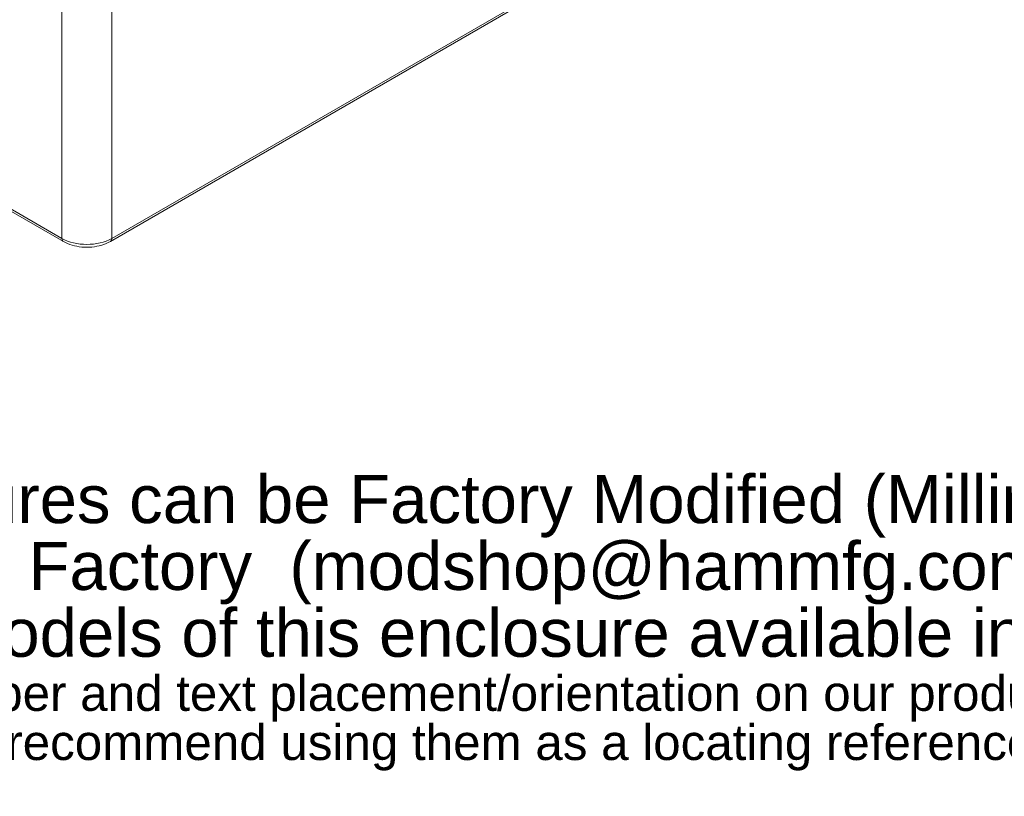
# Model space of a CAD drawing. Header units: millimetres. Extents: x 18 to 1100, y 18 to 846.
# Tile 17 of 25: x 810 to 949, y 421 to 531. Entities that reach past the tile are written whole.
import ezdxf

# ---------------------------------------------------------------- set-up
doc = ezdxf.new("R2010")
doc.units = ezdxf.units.MM
doc.header["$LTSCALE"] = 4
for name, color, linetype, lineweight in [('Symbol (ANSI)', 7, 'Continuous', 9), ('Visible (ANSI)', 7, 'Continuous', 9), ('Visible Narrow (ANSI)', 7, 'Continuous', 9)]:
    doc.layers.add(name, color=color, linetype=linetype, lineweight=lineweight)
doc.styles.add('Note Text (ANSI)', font='arial.ttf')

msp = doc.modelspace()

# ---------------------------------------------------------------- linework, layer by layer
at = {"layer": 'Visible (ANSI)'}
for p, q in [((816.0229, 499.3362), (696.9027, 568.1103)), ((941.799, 568.1103), (822.6789, 499.3362))]:
    msp.add_line(p, q, dxfattribs=at)
msp.add_open_spline([(822.6789, 499.3362), (822.3041, 499.1199), (821.8891, 498.9478), (821.0083, 498.6886), (820.5424, 498.6019), (819.5927, 498.515), (819.109, 498.515), (818.1593, 498.6019), (817.6934, 498.6886), (816.8126, 498.9478), (816.3976, 499.1199), (816.0229, 499.3362)], degree=3, knots=[-0.78524587, -0.78524587, -0.78524587, -0.78524587, -0.47114752, -0.47114752, -0.15704917, -0.15704917, 0.15704917, 0.15704917, 0.47114752, 0.47114752, 0.78524587, 0.78524587, 0.78524587, 0.78524587], dxfattribs=at)
at = {"layer": 'Visible Narrow (ANSI)'}
for p, q in [((815.8159, 499.7798), (696.6957, 568.5539)), ((942.006, 568.5539), (822.8859, 499.7798)), ((815.8159, 534.3705), (815.8159, 499.7798)), ((822.8859, 499.7798), (822.8859, 534.3705))]:
    msp.add_line(p, q, dxfattribs=at)
for centre, major_axis, ratio, start_param, end_param in [((816.5229, 500.2022), (-0.5, -0.866), 0.57735027, 5.51524044, 6.28318531), ((819.3509, 501.836), (-5, 0), 0.58148565, 0.78555046, 2.3560422), ((822.1789, 500.2022), (0.5, -0.866), 0.57735027, 0, 0.76794487)]:
    msp.add_ellipse(centre, major_axis=major_axis, ratio=ratio, start_param=start_param, end_param=end_param, dxfattribs=at)

# ---------------------------------------------------------------- texts
at = {"layer": 'Symbol (ANSI)', "color": 5, "true_color": 0x0000ff, "insert": (775.7136, 441.6996), "char_height": 6.8000001, "width": 297.215422, "attachment_point": 4, "line_spacing_factor": 0.834474, "style": 'Note Text (ANSI)'}
msp.add_mtext('{\\H1x;Enclosures can be Factory Modified (Milling, Drilling, Printing etc.)\\PContact Factory  (modshop@hammfg.com) for quotes\\H1.2001x; \\H0.83326x;\\PSolid models of this enclosure available in .stp or .x_t\\H1.1736x; \\H0.95231x;\\P\\H0.65789x;(Part number and text placement/orientation on our products are subject to change,\\H1.2337x; \\H0.81056x;\\Pwe do not recommend using them as a locating reference for modification purposes)\\fCalibri|b0|i0|c0|p34;\\H1.0695x; \\H0.93506x;\\P\\H1.0709x; }', dxfattribs=at)

doc.saveas('drawing.dxf')
